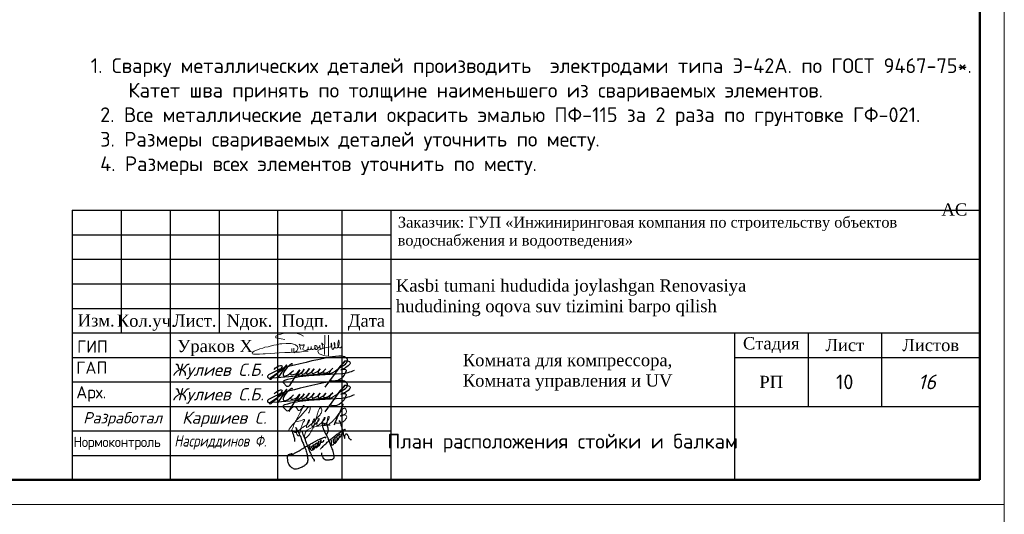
# Model space of a CAD drawing. Header units: millimetres. Extents: x 2842173 to 10151342, y -218675 to 375325.
# Tile 28 of 107: x 2950418 to 2970485, y -40675 to -30589. Entities that reach past the tile are written whole.
import ezdxf
from ezdxf.enums import TextEntityAlignment as Align

# ---------------------------------------------------------------- set-up
doc = ezdxf.new("R2010")
doc.units = ezdxf.units.MM
for name, color, linetype in [('BC-Form$1$SHEET-TEXT', 7, 'Continuous'), ('GP', 7, 'Continuous'), ('SHTAMP', 7, 'Continuous'), ('АСО-Текст', 155, 'Continuous')]:
    doc.layers.add(name, color=color, linetype=linetype)
doc.layers.add('Графа', color=7, linetype='Continuous', lineweight=30)
doc.layers.add('НАДПИСИ', color=7, linetype='Continuous', lineweight=13)
doc.layers.add('ПОДПИСИ', color=7, linetype='Continuous', lineweight=25, true_color=0xffffff)
doc.styles.add('ISO', font='times.ttf')
doc.styles.add('ISOCPEUR', font='isocpeur.ttf')
doc.styles.add('PDF ISOCPEUR Italic', font='isocpeui.ttf')
doc.styles.add('style2', font='times.ttf', dxfattribs={"height": 350})
doc.styles.add('ГОСТ 250', font='isocpeui.ttf', dxfattribs={"height": 250})
doc.styles.add('ГОСТ 300', font='isocpeui.ttf', dxfattribs={"height": 300})
doc.styles.add('ГОСТ 350', font='isocpeui.ttf', dxfattribs={"height": 350})
doc.styles.add('ГОСТ300', font='isocpeur.ttf')

# ---------------------------------------------------------------- blocks, each defined once
blk = doc.blocks.new('*U20')
at = {"lineweight": 9}
for p, q in [((-20, 292), (400, 292)), ((400, 292), (400, -5)), ((400, -5), (-20, -5))]:
    blk.add_line(p, q, dxfattribs=at)
at = {"lineweight": 50}
for p, q in [((395, 287), (395, 0)), ((395, 0), (0, 0))]:
    blk.add_line(p, q, dxfattribs=at)
blk = doc.blocks.new('подпис')
at = {"layer": 'ПОДПИСИ', "color": 5, "lineweight": 25}
for points in [[(11455381.02076253, 532518.8265893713), (11455520.01904331, 532605.2702562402, 0.1790300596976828), (11455562.38426757, 532677.7809668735, 0.2639526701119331), (11455545.66076253, 532730.5065893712, 0.1902036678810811), (11455439.45901756, 532772.4229382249, 0.04243607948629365), (11455181.10076253, 532752.0665893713, 0.01389890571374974), (11454173.66076253, 532516.8665893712), (11454115.122983, 532492.9723789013), (11453881.62076253, 532379.6665893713, 0.2217818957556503), (11453846.71110048, 532334.3072421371, 0.2704920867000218), (11453871.59758817, 532304.8980453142), (11455179.16571194, 532409.5663401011)], [(11453991.38076253, 532491.3865893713, -0.1634131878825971), (11454128.58076253, 532575.6665893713, -0.667805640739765), (11454157.77631411, 532540.4816576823, -0.07943418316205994), (11453916.90076253, 532275.7865893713, -0.8665421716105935), (11453897.75835008, 532296.8279901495), (11453922.78076253, 532318.9065893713), (11454157.98076253, 532477.6665893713), (11454199.402983, 532506.6923789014), (11454263.82076253, 532591.3465893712), (11454071.74076253, 532309.1065893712)], [(11454383.13191177, 532593.1715958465, 0.6195339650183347), (11454359.7346624, 532609.2129194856), (11454272.62677659, 532534.0152307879, 0.1142519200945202), (11454185.42076253, 532395.3465893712, 0.2155377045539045), (11454192.20979691, 532352.8259456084, 0.2402728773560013), (11454244.70532085, 532349.124356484, 0.088579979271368), (11454402.98076253, 532469.8265893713), (11454351.11930181, 532410.1073315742), (11454341.92672384, 532399.5219387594, 0.5390945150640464), (11454362.38253118, 532374.4334744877, 0.1119156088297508), (11454481.38076253, 532411.0265893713), (11454538.22076253, 532483.5465893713), (11454481.38076253, 532411.0265893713), (11454316.88571881, 532145.5914051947, -0.3584232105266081), (11454263.82076253, 532124.8665893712), (11454185.42076253, 532207.1865893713, -0.4021260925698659), (11454220.70076253, 532260.1065893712, -0.05884634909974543), (11454732.26076253, 532356.1465893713), (11455437.86076253, 532399.2665893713, 0.09127989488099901), (11455712.26076253, 532475.7065893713)], [(11454538.22076253, 532483.5465893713), (11454488.44919385, 532397.7542070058, 0.6452880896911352), (11454509.57958188, 532375.5303088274, 0.1289702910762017), (11454636.22076253, 532493.3465893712), (11454593.66471792, 532430.2462473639), (11454582.42349859, 532413.578232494, 0.6938576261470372), (11454605.04768595, 532386.9903729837, 0.1002803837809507), (11454700.90076253, 532446.3065893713), (11454745.98076253, 532507.0665893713), (11454700.90076253, 532446.3065893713), (11454684.07896387, 532423.6337303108, 0.6318076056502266), (11454708.26387874, 532389.2855289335, 0.1426768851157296), (11454804.78076253, 532452.1865893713), (11454847.90076253, 532505.1065893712), (11454804.78076253, 532452.1865893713, 0.2019410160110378), (11454796.94076253, 532428.6665893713, 0.5360950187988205), (11454830.26112056, 532405.1456650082, 0.09716650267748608), (11454943.94076253, 532461.9865893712), (11454981.18076253, 532503.1465893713), (11454943.94076253, 532461.9865893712, 0.1970871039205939), (11454931.50490046, 532430.8969341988, 0.4881573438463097), (11454969.61588562, 532408.5758270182, 0.09308930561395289), (11455063.50076253, 532465.9065893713), (11455098.78076253, 532503.1465893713), (11455063.50076253, 532465.9065893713, 0.2268041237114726), (11455047.82076253, 532430.6265893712, 0.3554158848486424), (11455072.65359272, 532410.4224256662, 0.1279368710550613), (11455200.70076253, 532467.8665893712), (11455245.78076253, 532516.8665893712), (11455200.70076253, 532467.8665893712, 0.1962325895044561), (11455176.61503475, 532419.8081579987, 0.5294087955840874), (11455206.4873876, 532399.5025652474, 0.06123247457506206), (11455381.02076253, 532518.8265893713), (11455512.34076253, 532675.6265893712), (11455381.02076253, 532518.8265893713), (11455075.26076253, 532109.1865893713)], [(11455512.34076253, 532675.6265893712, -0.1430989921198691), (11455604.46076253, 532656.0265893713, -0.4709364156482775), (11455617.20360619, 532603.8353161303, -0.1267238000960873), (11455422.18076253, 532481.5865893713), (11455496.66076253, 532497.2665893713, -0.5178320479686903), (11455533.44071973, 532462.0553827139, -0.1764750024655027), (11455420.31685878, 532289.3910754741, -0.1730786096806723), (11455270.70117688, 532232.9431715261, -0.1633059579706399), (11455188.27827521, 532260.6010775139)]]:
    blk.add_lwpolyline(points, format="xyb", dxfattribs=at)
blk.add_lwpolyline([(11454115.122983, 532492.9723789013), (11454173.66076253, 532516.8665893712)], dxfattribs=at)
blk = doc.blocks.new('A$C6E532752')
at = {"color": 5, "lineweight": 25}
for points in [[(384.9447256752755, 1433.355747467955), (380.4371522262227, 1569.275334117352), (320.9159117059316, 1748.782529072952), (257.8943417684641, 1943.563006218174), (210.2629601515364, 2040.162458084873), (245.4476833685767, 2007.407240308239), (286.797866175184, 1974.50357660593), (353.4136081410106, 1930.885446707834), (398.5925695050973, 1917.876311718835), (436.1139737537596, 1916.346070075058), (474.3986312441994, 1940.834098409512), (484.3553323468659, 1982.15478482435), (467.2665927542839, 2067.42378927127), (447.6659992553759, 2120.062437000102), (426.8423237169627, 2156.786849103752), (466.0403826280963, 2093.131293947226), (506.4646516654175, 2007.440536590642), (555.4630073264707, 1921.751166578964), (602.0120708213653, 1822.594837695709), (711.4200437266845, 1592.3399463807), (748.6536639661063, 1490.507428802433), (825.079086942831, 1290.758868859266), (868.1903827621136, 1186.968807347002), (942.7295692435, 996.3323300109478), (981.9213719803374, 874.9174363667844), (1013.277316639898, 753.5011553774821), (1032.871653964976, 630.1273304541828), (1048.549626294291, 522.4207937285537), (1042.653182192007, 416.0044879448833), (1007.380872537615, 308.2965638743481), (928.9972670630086, 226.0478097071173), (815.3382238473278, 135.966105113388), (703.6404912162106, 81.13267743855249), (535.1148010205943, 12.59228019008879), (401.8614204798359, 0.8414672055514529), (313.6806463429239, 18.46629933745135), (227.4580547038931, 71.34079573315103), (137.3159699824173, 159.4649563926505), (35.41540601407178, 347.4640906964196), (11.90157560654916, 492.3792229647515), (7.982082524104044, 660.7932065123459), (74.6072087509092, 750.8762984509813), (213.738264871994, 813.5426765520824), (217.1603921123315, 816.5337925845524), (215.9310538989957, 774.7538949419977), (182.72953787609, 707.170765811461), (202.4052054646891, 721.9154695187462), (286.0189724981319, 778.440070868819), (362.2535821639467, 822.6769566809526), (423.7330051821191, 853.3969391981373), (562.67950416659, 928.3538075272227), (731.611845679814, 1029.086160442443), (844.8955184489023, 1104.559121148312), (993.6704669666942, 1191.516524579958), (1118.065104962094, 1256.632954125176), (1274.050294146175, 1345.427202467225), (1396.471109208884, 1406.596635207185), (1522.839570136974, 1481.578475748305), (1750.173297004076, 1594.364082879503), (1859.184002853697, 1631.997206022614), (1961.954175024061, 1660.028513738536), (1990.666886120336, 1660.028513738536), (2000.420261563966, 1660.124240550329), (1991.020359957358, 1645.251901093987), (1976.91894350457, 1626.464473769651), (1958.119140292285, 1607.675659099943)], [(1706.752320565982, 1035.527603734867), (1747.010800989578, 1085.469252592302), (1819.194537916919, 1143.732197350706), (1891.378274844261, 1238.063339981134), (1978.830204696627, 1312.974425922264), (2059.344037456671, 1390.658814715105), (2164.841901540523, 1487.764647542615), (2228.695542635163, 1541.866944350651), (2392.679250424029, 1676.708563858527), (2462.088374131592, 1723.874135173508), (2559.259270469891, 1807.107904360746), (2641.158845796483, 1859.822856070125), (2721.67267855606, 1912.537807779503), (2859.249075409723, 2009.382819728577), (2948.427709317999, 2051.158555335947), (2988.836337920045, 2062.297549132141), (2996.09037180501, 2054.603333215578)], [(2046.206071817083, 1804.097365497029), (2069.547857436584, 1871.953801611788), (2101.376143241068, 1944.051351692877), (2114.107457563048, 2003.425559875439), (2114.107457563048, 2056.438790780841), (2099.25530021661, 2124.295226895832), (2073.789543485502, 2221.839460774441), (2014.377786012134, 2300.299375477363), (1903.424538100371, 2359.967700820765), (1855.492860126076, 2375.934655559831), (1800.904612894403, 2377.265119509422), (1790.253476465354, 2367.951871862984), (1791.582913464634, 2336.01796238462), (1799.57204780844, 2288.117098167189), (1807.561182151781, 2236.22345475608), (1818.21231858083, 2190.984905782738), (1846.174288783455, 2131.108478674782), (1864.814559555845, 2060.586952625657), (1890.11139958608, 2014.017939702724), (1957.493522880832, 1857.665534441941), (2008.612721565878, 1770.394591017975), (2053.344366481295, 1685.251834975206), (2112.981346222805, 1540.50873349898), (2153.45253656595, 1434.079941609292), (2221.707396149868, 1250.395450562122), (2279.217276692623, 1118.424248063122), (2326.076020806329, 992.838995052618), (2364.495186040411, 847.3897349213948), (2392.18501266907, 704.7762081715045), (2398.575694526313, 623.8898268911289), (2394.315239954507, 570.6754309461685), (2362.364958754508, 528.1047465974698), (2328.284450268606, 504.6905233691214), (2294.207069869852, 489.7904370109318), (2253.735879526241, 483.4044875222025), (2187.708217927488, 477.0185380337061), (2145.106800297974, 466.3762137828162), (2062.037320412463, 466.3762137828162), (2017.308803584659, 466.3762137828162), (1987.488749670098, 466.3762137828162), (1944.890460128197, 487.6608622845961), (1912.940178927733, 508.9468981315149), (1883.120125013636, 532.3611213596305), (1855.430298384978, 574.933193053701), (1823.480017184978, 638.7899132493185), (1801.789861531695, 681.5048814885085), (1783.011954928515, 738.8327556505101), (1780.881727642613, 757.9906041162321), (1778.751500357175, 800.5612884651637), (1777.106126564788, 847.8877918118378)], [(2742.715320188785, 2429.273912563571), (2708.79121605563, 2488.231917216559), (2682.243141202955, 2516.236865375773), (2685.192927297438, 2488.231917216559), (2725.016603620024, 2429.273912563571), (2736.815747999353, 2401.270351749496), (2758.937579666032, 2329.046553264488), (2784.012325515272, 2236.190158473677), (2801.711042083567, 2186.076478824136), (2816.459972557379, 2124.170365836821), (2835.632018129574, 2047.526485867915), (2868.082793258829, 1947.2991265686), (2878.40548054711, 1889.815869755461), (2884.305052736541, 1839.70219010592), (2893.154411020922, 1773.375995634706), (2934.451416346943, 1684.939682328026), (2949.200346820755, 1649.565157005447), (2956.576376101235, 1618.613487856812), (2962.475948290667, 1587.660431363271), (2966.899063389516, 1625.983065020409), (2966.899063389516, 1656.934734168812), (2971.325306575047, 1687.887790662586), (2987.547566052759, 1767.479778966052), (3018.521884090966, 1820.54156694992), (3030.321028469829, 1830.859252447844), (3087.843421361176, 1813.171989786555), (3105.542137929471, 1777.797464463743), (3118.814611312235, 1748.319155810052), (3152.73871544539, 1695.25736782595), (3166.011188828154, 1642.195579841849), (3207.308194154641, 1584.712323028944), (3241.232298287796, 1543.442968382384), (3278.103060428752, 1531.651922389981), (3307.604049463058, 1534.59864337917)], [(794.7804357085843, 1929.900431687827), (766.0395718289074, 1944.260840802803), (746.8800386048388, 1957.823526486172), (731.7119444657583, 1968.993041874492), (756.4613692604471, 1918.732303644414), (777.2162268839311, 1862.088390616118), (824.318961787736, 1731.250649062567), (861.039575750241, 1649.877309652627), (906.7722085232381, 1551.504830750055), (928.4811326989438, 1464.719458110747), (970.625849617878, 1361.34282543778), (998.7223275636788, 1298.80685777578), (1019.154992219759, 1250.309435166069), (1060.086011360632, 1147.851224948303), (1085.626842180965, 1069.99896739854), (1109.891413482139, 993.4244546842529), (1161.07317390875, 879.343067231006), (1222.374295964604, 765.7569619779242), (1251.747033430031, 693.0101343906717), (1282.396030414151, 624.0937666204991), (1324.575156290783, 550.9806799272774), (1376.936205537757, 469.3007372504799), (1387.149409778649, 436.922877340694), (1385.547829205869, 415.3011039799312), (1368.718720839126, 405.6909644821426), (1364.711641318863, 408.8943443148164)], [(2278.707398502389, 1501.604802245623), (2264.61536631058, 1460.76136254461), (2268.841411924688, 1419.916535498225), (2261.796959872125, 1363.580613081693), (2264.61536631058, 1307.243303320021), (2278.707398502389, 1264.990320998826), (2318.16821672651, 1252.315536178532), (2344.947770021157, 1253.723691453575), (2408.366607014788, 1314.285467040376), (2443.601379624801, 1367.805078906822), (2453.467366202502, 1397.381889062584), (2474.606978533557, 1467.802138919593), (2471.788572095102, 1514.280974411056), (2466.151759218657, 1559.350267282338), (2460.514946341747, 1587.517534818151), (2460.514946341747, 1626.95420658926), (2468.970165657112, 1643.854844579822), (2485.880604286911, 1657.939172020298), (2454.349486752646, 1623.496942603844), (2449.926371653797, 1577.542523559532), (2446.388505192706, 1520.098112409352), (2450.81162029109, 1481.213603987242), (2482.646162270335, 1457.352655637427), (2515.365952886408, 1453.817700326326), (2550.556932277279, 1457.118194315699), (2569.422425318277, 1493.16280732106), (2573.864308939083, 1512.016827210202), (2589.401517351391, 1561.370241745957), (2589.723710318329, 1562.176289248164)], [(2396.720738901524, 1571.303632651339), (2369.888008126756, 1531.973786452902), (2367.204109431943, 1503.370892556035), (2362.730944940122, 1468.511072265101), (2364.520210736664, 1422.924299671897), (2379.725841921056, 1396.109693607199), (2400.299270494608, 1370.187150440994), (2431.398803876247, 1345.60395172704), (2460.224034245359, 1344.265994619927), (2479.902829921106, 1343.372544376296), (2493.31919530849, 1364.823674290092), (2508.524826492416, 1391.639667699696), (2559.509517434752, 1447.058555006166), (2580.145507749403, 1567.162407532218), (2580.145507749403, 1600.253362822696), (2569.27227713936, 1620.793007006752), (2560.820185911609, 1642.187255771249), (2559.131018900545, 1670.899749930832), (2569.27227713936, 1697.923845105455), (2582.228813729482, 1730.014524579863), (2598.013141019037, 1762.173183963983), (2617.729473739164, 1772.306352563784)], [(2574.439897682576, 1490.590253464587), (2602.630197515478, 1514.841461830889), (2618.361347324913, 1528.061473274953), (2634.092497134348, 1554.502883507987), (2640.886702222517, 1569.151860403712), (2659.855822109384, 1603.655766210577), (2699.898064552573, 1635.589042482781), (2712.479230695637, 1645.877593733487), (2727.922596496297, 1665.883110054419), (2741.651770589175, 1684.746841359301), (2773.010843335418, 1745.149072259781), (2779.326451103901, 1787.033020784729), (2781.62246700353, 1808.263562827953), (2782.194906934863, 1823.180297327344), (2775.306859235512, 1789.902050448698), (2777.60287513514, 1775.558289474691), (2793.678114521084, 1754.902108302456), (2801.141730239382, 1748.591075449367), (2814.92408181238, 1745.722045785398), (2841.906960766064, 1748.591075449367)], [(2581.894117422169, 1587.58870016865), (2613.544093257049, 1576.288363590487), (2640.120320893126, 1580.243684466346), (2650.302244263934, 1592.112421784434), (2661.610278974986, 1605.675107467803), (2679.143206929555, 1630.540493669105), (2687.057267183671, 1672.92666111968), (2683.10023705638, 1709.094747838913), (2674.61686495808, 1730.56946261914), (2671.78907425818, 1756.000885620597), (2669.530595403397, 1791.691725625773), (2677.447783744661, 1808.080433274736), (2687.626579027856, 1818.252447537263), (2704.027139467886, 1819.947783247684), (2712.510511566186, 1817.687798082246)], [(1178.186938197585, 1041.131090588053), (1183.880056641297, 1072.840250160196), (1175.743902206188, 1086.660982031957), (1165.981142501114, 1109.427315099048), (1170.864086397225, 1133.81822927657), (1174.930599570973, 1159.0235150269), (1176.560332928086, 1187.47935034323), (1170.050783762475, 1192.358643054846), (1154.591777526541, 1193.984611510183), (1138.319468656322, 1180.975476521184), (1125.303498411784, 1161.462467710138), (1119.607251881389, 1141.949458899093), (1126.930103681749, 1111.866267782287), (1137.506166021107, 1084.222029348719), (1154.591777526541, 1051.699885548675), (1189.576303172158, 1015.112820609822), (1234.323588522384, 985.0296294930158), (1242.459742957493, 980.1517241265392), (1267.681508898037, 978.5257556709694), (1299.409695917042, 1006.982978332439), (1323.004856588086, 1037.877766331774), (1339.27716545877, 1067.147973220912), (1359.747367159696, 1125.825734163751), (1356.481644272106, 1168.264620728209), (1352.39636257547, 1190.2998229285), (1349.130639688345, 1210.703507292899), (1349.130639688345, 1234.37161467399), (1349.130639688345, 1252.326634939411), (1349.130639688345, 1274.363224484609), (1336.0646200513, 1239.268942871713), (1332.795769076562, 1222.945440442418), (1331.162907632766, 1213.967930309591), (1302.581576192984, 1209.071989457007), (1299.312725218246, 1204.17466125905), (1291.964848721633, 1181.322312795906), (1255.212953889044, 1175.609225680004), (1246.229087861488, 1151.125359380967), (1261.747527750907, 1109.502231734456), (1274.813547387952, 1085.018365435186), (1289.512428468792, 1051.556989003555), (1310.745883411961, 1034.41772765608), (1336.0646200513, 1025.440217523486), (1363.013090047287, 1023.807312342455), (1376.082237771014, 1036.866391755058), (1388.331826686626, 1049.924083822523), (1399.764984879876, 1067.879104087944), (1415.280296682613, 1090.731452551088), (1431.61516729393, 1156.02268757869), (1431.61516729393, 1173.977707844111), (1429.982305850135, 1222.129681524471), (1430.798736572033, 1266.201473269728), (1434.064459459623, 1281.707829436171), (1437.333310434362, 1297.214185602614), (1451.290834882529, 1311.666159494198), (1473.4251788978, 1314.123147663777), (1479.162090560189, 1328.869238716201), (1484.082571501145, 1345.25378432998), (1525.889455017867, 1340.338420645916), (1526.709013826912, 1343.615329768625), (1545.565122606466, 1371.470444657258), (1545.565122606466, 1380.481251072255), (1542.286887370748, 1322.31542047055), (1532.449053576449, 1233.837486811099), (1507.856033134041, 1193.694656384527), (1490.639041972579, 1173.214668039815), (1470.143815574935, 1154.371746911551), (1447.189912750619, 1141.264110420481), (1418.499098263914, 1133.8903712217), (1395.545195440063, 1131.433383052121), (1372.591292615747, 1136.348746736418), (1360.294782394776, 1149.456383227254)], [(1431.63023398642, 1173.11633534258), (1448.009471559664, 1156.830122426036), (1470.143815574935, 1132.251916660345), (1479.981649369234, 1124.879564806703), (1492.278159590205, 1119.144280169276), (1505.394228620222, 1118.325746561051), (1513.592944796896, 1124.879564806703), (1520.972102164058, 1130.613462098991), (1537.366406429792, 1144.54101954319), (1550.482475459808, 1156.010201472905), (1574.25593709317, 1180.58701989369), (1593.931604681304, 1206.803680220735), (1602.949879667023, 1225.645214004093), (1607.04767371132, 1238.752850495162), (1609.506350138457, 1252.680407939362), (1617.705066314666, 1282.172590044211), (1622.622419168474, 1317.400056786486), (1625.903782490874, 1344.435250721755), (1633.279811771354, 1391.131899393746), (1630.821135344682, 1422.262536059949), (1630.821135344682, 1442.7439117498), (1617.705066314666, 1418.985626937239), (1610.325908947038, 1398.504251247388), (1600.491203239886, 1381.301172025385), (1602.949879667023, 1340.338420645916), (1617.705066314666, 1316.581523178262), (1634.922057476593, 1296.918681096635), (1651.316361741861, 1291.184783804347), (1665.251989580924, 1290.364862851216), (1717.735034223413, 1369.107795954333), (1718.554593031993, 1380.576977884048), (1720.193710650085, 1402.696808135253), (1731.67066206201, 1431.370456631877), (1740.688937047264, 1451.031911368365), (1743.970300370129, 1470.693366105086), (1744.789859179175, 1490.354820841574), (1738.230260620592, 1507.559287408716), (1729.211985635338, 1509.197741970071), (1727.572868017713, 1503.462457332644), (1719.374151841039, 1486.259378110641), (1712.817681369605, 1470.693366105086), (1704.618965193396, 1444.478093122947), (1704.618965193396, 1428.093547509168), (1716.095916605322, 1412.527535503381), (1732.493348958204, 1404.335262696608), (1746.428976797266, 1399.419899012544), (1762.823281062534, 1396.142989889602), (1784.95762507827, 1398.599978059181), (1798.893252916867, 1408.430705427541), (1821.847155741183, 1416.622978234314), (1834.9632247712, 1425.635171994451), (1857.09756878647, 1434.647365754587), (1868.574520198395, 1444.478093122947), (1877.592795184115, 1455.127354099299), (1880.871030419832, 1470.693366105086), (1880.871030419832, 1480.524093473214), (1877.592795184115, 1493.631729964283), (1875.134118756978, 1503.462457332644)], [(1530.306610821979, 1229.293488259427), (1542.302527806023, 1211.813383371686), (1557.057714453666, 1204.441031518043), (1585.428251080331, 1194.20264315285), (1591.067052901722, 1202.197102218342), (1608.705559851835, 1199.525667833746), (1619.362952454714, 1205.259565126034), (1644.775531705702, 1223.283952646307), (1669.368552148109, 1249.499225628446), (1675.928150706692, 1260.148486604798), (1684.943297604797, 1281.449783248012), (1698.13667327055, 1313.373595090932), (1704.257351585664, 1323.816470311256), (1703.799406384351, 1324.04960184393)]]:
    blk.add_spline(points, degree=3, dxfattribs=at)
blk = doc.blocks.new('A$C194E077B')
at = {"color": 5, "lineweight": 20}
for points in [[(-162.2544096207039, 199.7434229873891), (-240.4484645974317, 220.6954568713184), (-363.7708476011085, 241.0990534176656), (-363.7708476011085, 276.1616470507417), (-310.3631611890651, 306.9965891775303), (-248.3861532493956, 323.603278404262), (-145.3415479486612, 351.2139971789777), (-37.20661012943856, 351.2139971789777), (76.14627316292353, 351.2139971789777), (194.5864970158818, 319.4780348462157), (265.6846752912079, 278.4294824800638)], [(835.2751156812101, 300.1175734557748), (835.2751156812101, -170.9497752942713), (798.7631466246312, -176.9175655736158), (728.5535804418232, -165.4817502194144), (620.1258657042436, -121.4862891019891), (592.9732395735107, -75.04949680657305), (601.8662064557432, -42.03351798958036), (665.1668836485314, -20.08791127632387), (729.7600514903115, 6.524556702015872), (797.6828921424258, 16.8188391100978), (885.2531333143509, 35.54044824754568), (885.2531333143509, 35.54044824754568), (904.7859178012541, 45.17574729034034)], [(747.6666440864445, 298.6816550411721), (746.2527769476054, -137.625113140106)], [(42.05177246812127, -99.20019937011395), (83.06963820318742, -75.51852354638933), (95.62863474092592, -68.2675835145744), (110.4253241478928, -53.47089410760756), (122.3907353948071, -41.50548286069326), (130.8750715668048, -26.81018154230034), (136.7864069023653, -4.748777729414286), (136.7864069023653, 21.53364607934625), (124.8524340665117, 42.20389336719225), (109.6659834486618, 57.39034398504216), (99.92591582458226, 67.1304116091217), (80.30695065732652, 78.45742642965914), (58.30450778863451, 91.16054274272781), (13.0961304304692, 103.2740909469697), (-18.90538802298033, 111.8488719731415), (-86.595019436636, 111.8488719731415), (-126.6805462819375, 111.8488719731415), (-230.8532248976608, 105.0649502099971), (-248.8390005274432, 100.2456761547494), (-271.038254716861, 100.2456761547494), (-316.8142624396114, 87.98003185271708), (-347.8845914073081, 79.65476229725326), (-409.2683891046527, 69.94344542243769), (-436.2532585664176, 65.67426319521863), (-496.8529337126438, 49.43662917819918), (-542.8993285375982, 37.09853487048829), (-616.9775303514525, 24.26447264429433), (-665.3555747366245, 4.769887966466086), (-728.1785342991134, -12.06347331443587), (-786.7814659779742, -36.63670061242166), (-841.0117928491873, -57.69081082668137), (-858.5049702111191, -64.48227430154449), (-880.3153924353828, -77.07452744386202), (-894.0726033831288, -90.83173839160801), (-904.4079418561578, -101.167076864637), (-904.4079418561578, -112.2755301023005), (-893.9757900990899, -122.7076818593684), (-871.1194254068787, -130.2353718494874), (-840.4398756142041, -134.081221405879), (-808.3811494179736, -134.2097729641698), (-760.2624158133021, -134.2097729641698), (-736.7498630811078, -134.2097729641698), (-653.585880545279, -127.3688624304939), (-611.7686853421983, -123.9290597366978), (-490.563826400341, -116.1595425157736), (-388.5334769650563, -108.7773857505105), (-287.3057848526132, -101.6620965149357), (-158.1883137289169, -96.81179389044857), (-38.8776144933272, -96.81179389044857), (84.74035741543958, -89.47234771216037), (174.1118179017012, -89.47234771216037), (221.6060949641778, -81.85631366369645), (269.1003720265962, -75.20553888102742), (318.1073958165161, -67.04295659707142), (369.2320238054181, -63.11284620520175), (369.2320238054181, -63.11284620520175)], [(0, 0), (0, -92.172981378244)], [(41.15087875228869, 2.42133409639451), (41.23947148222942, -97.7932527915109)], [(203.088096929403, -24.0591691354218), (196.4213109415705, 0.8216148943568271), (190.8937137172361, 21.45088857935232), (184.7601887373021, 44.34151543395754), (184.7601887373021, 65.27444187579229), (175.5787288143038, 81.17719695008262), (168.5294168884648, 93.38696336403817), (188.5064732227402, 73.40990702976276), (200.4919787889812, 70.19840049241), (219.7813791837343, 70.19840049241), (241.5791639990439, 70.19840049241), (258.7997285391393, 74.8126368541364), (272.1971487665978, 78.4024647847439), (279.1524812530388, 90.44945403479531), (279.1524812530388, 70.04889638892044), (274.1359315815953, 51.32687813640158), (262.4684565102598, 26.24771665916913), (251.8804355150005, -0.2958822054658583), (251.8804355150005, -16.47008694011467), (261.2771289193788, -32.74563733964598), (282.259291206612, -44.85969438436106), (302.7043217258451, -50.33792380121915), (328.7434857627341, -43.36075082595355), (346.7897109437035, -32.94175785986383), (360.7508457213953, -18.98062308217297), (368.155257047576, -6.155806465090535), (370.6627580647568, 33.08915586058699), (368.155257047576, -6.155806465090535), (372.2777313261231, -21.54108992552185), (382.0610925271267, -27.18951614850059), (392.163115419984, -33.02192178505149), (406.2885427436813, -29.23702494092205), (418.3444147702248, -26.00666376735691), (432.7706854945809, -11.58039304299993), (437.5745841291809, -3.259796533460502), (437.5745841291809, 38.88784123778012), (437.5745841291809, -3.259796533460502), (452.5390460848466, -18.2242584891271), (463.8060653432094, -24.72927509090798), (477.4434255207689, -24.72927509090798), (504.2163590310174, -20.03774645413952), (520.7946595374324, -3.459445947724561), (527.8734682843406, 8.801410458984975), (524.1269463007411, 22.78362085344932), (521.7185289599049, 40.9794443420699), (521.7185289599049, 47.73200879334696), (525.9580116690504, 54.5381206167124), (534.7997369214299, 63.37984586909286), (549.1751194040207, 63.37984586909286), (568.560710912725, 48.85369395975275), (579.0630990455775, 24.73178537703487), (585.3898042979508, 1.120199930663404), (580.3427368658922, -17.71571215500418), (565.4721935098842, -26.30122436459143), (548.660719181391, -26.30122436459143), (530.5041369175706, -8.144642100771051), (527.8734682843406, 8.801410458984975)], [(592.8985166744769, 1.864389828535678), (614.8021364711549, 19.86218934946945), (620.7994601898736, 30.24985873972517), (635.0700924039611, 44.52049095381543), (637.1924162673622, 69.8023532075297), (635.0700924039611, 44.52049095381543), (635.0700924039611, 19.37587776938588), (645.8683202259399, 0.672798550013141), (664.0536994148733, -9.826535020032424), (679.5393743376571, -9.826535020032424), (701.1637827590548, 0.2518442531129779), (704.6022413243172, 13.08434631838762), (704.6022413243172, 34.95036695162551), (698.5661520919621, 65.94750181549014), (686.3942246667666, 94.19598949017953), (679.7147308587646, 121.9397105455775)], [(681.6744153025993, 122.8952947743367), (690.7926054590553, 107.1021261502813), (705.0528414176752, 87.22385435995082), (717.383672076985, 87.22385435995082)], [(898.0572597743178, 116.2493360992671), (898.0572597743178, 60.11319226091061), (905.7786058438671, 31.29673642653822), (917.1929428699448, -11.30214928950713)], [(909.9510945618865, 54.70704719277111), (903.4646544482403, 116.2431989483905)], [(951.5736010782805, -13.16716199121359), (967.4217099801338, 14.28256783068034), (977.8299313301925, 53.12657872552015), (977.8299313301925, 112.2285032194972), (972.6938103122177, 131.3967678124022)], [(962.3765172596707, 113.5266920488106), (966.7742989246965, 97.11394743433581), (977.8299313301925, 53.12657872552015), (986.705751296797, 20.00156765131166), (1013.03803035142, 4.798619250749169), (1031.839896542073, 9.836564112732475), (1060.60747799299, 38.6041455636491), (1075.853176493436, 95.50186696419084), (1075.853176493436, 122.5859678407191), (1073.676376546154, 180.1113364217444)], [(1063.925040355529, 182.080066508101), (1055.681247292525, 151.3138119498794), (1045.44982268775, 113.1296154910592), (1045.44982268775, 80.16596012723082), (1054.694882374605, 45.66292765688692), (1069.736477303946, 19.61012101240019), (1087.975179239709, 9.080001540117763), (1109.252766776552, 9.080001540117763), (1131.614045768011, 31.44128053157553), (1138.474853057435, 57.04616191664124), (1138.474853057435, 93.35557849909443)]]:
    blk.add_lwpolyline(points, dxfattribs=at)
for centre, radius, start, end in [((680.8262248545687, 122.1475150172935), 1.130752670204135, 41.39997294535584, 190.5897412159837), ((900.7601133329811, 115.5028211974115), 2.804050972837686, 15.30983531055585, 164.5601084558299), ((899.2257711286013, 54.35408662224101), 10.73112966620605, 301.2070641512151, 10.14962501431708), ((978.7416052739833, 116.0060813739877), 16.55184210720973, 111.9119975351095, 188.6150681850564), ((1068.241640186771, 178.3265749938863), 5.720291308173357, 18.18012315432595, 138.9914690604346), ((934.8374322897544, -3.86241744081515), 19.14882808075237, 202.8625354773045, 330.9274189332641)]:
    blk.add_arc(centre, radius, start, end, dxfattribs=at)
blk = doc.blocks.new('ПЛДПИС')
at = {"color": 0, "linetype": 'ByBlock', "lineweight": 9}
for points in [[(1768166.622939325, 34601.31946445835), (1768273.62699845, 34709.74903991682), (1768312.465476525, 34692.99817348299), (1768357.246930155, 34634.29305133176), (1768439.246050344, 34683.11757885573), (1768465.416492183, 34729.61629575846), (1768458.364654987, 34729.66768884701), (1768451.992512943, 34715.79374189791), (1768444.483188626, 34692.82212481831), (1768247.755159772, 34290.51834176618), (1768238.529169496, 34262.47630444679), (1768224.403710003, 34235.83281521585), (1768215.062258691, 34223.76418718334), (1768174.938859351, 34212.81532431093), (1768275.898370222, 34380.0365296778), (1768300.106936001, 34411.55562595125), (1768455.696627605, 34579.24271677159), (1768495.193346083, 34626.84841690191), (1768529.199184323, 34664.38879577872), (1768566.591960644, 34702.48480578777), (1768591.767899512, 34709.36195154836), (1768597.872084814, 34695.26931060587), (1768595.82428532, 34655.09085011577), (1768563.116134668, 34579.2007539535)], [(1768291.063409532, 34399.50027035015), (1768434.172300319, 34436.96983485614), (1768461.991874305, 34447.1697227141), (1768479.223889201, 34445.56232186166), (1768464.05928039, 34405.14767185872), (1768449.816181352, 34379.42925822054), (1768442.692453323, 34361.74784884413), (1768432.383743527, 34337.08900760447), (1768424.475751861, 34313.52254286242), (1768403.074068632, 34251.29972782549), (1768390.138075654, 34195.46387086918), (1768376.877484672, 34148.31453933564), (1768362.529817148, 34113.01842225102), (1768319.857161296, 34171.47751365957), (1768389.752479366, 34246.48080567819), (1768422.493307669, 34268.90787471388), (1768476.568285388, 34304.20399179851), (1768516.753082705, 34328.4035756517), (1768535.154957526, 34344.95543055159), (1768555.027326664, 34375.48292510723), (1768567.540688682, 34396.0806188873), (1768581.524545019, 34423.66667923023), (1768583.857729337, 34440.03483117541), (1768567.28362449, 34434.74243653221), (1768560.223073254, 34422.36326302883), (1768555.036040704, 34410.69593847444), (1768547.685747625, 34390.67340989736), (1768536.573167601, 34364.04741618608), (1768531.037573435, 34347.45510289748), (1768523.580533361, 34323.87879692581), (1768520.694007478, 34309.03056823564), (1768518.820488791, 34299.94930015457), (1768519.108052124, 34288.70514847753), (1768544.350448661, 34291.73187334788), (1768563.59976391, 34304.25866529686), (1768592.894189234, 34331.00166029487), (1768637.287868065, 34368.34365968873), (1768668.33599402, 34403.61134655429), (1768685.679112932, 34438.28090534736), (1768685.561473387, 34456.86224050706), (1768678.485672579, 34464.36672489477), (1768654.352137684, 34428.35219804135), (1768645.799307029, 34402.01816081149), (1768637.017732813, 34371.29602860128), (1768632.62585645, 34343.11512059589), (1768631.702168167, 34323.24895822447), (1768635.168177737, 34310.31320850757), (1768651.578894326, 34308.003799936), (1768663.364633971, 34316.55036120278), (1768696.183888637, 34351.19914406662), (1768731.778565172, 34384.23177831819), (1768761.822397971, 34414.72318836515), (1768778.46403663, 34443.59735632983), (1768780.082669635, 34461.61555445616), (1768774.767104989, 34465.77292727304), (1768760.436865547, 34450.29595335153), (1768750.729424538, 34420.03635893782), (1768739.867373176, 34379.61186770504), (1768733.721796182, 34358.56585123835), (1768731.552000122, 34346.71154331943), (1768735.601850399, 34332.54563988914), (1768747.605441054, 34323.0051144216), (1768768.279501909, 34330.20561415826), (1768801.137969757, 34358.41932626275), (1768824.739948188, 34380.39041832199), (1768868.667425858, 34427.64909685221), (1768892.51993295, 34460.51552366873), (1768899.698123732, 34484.58607806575), (1768891.888165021, 34487.25523825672), (1768873.344687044, 34465.24806168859), (1768857.999261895, 34431.27066938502), (1768849.65774672, 34405.33793563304), (1768845.026234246, 34385.65766315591), (1768845.026234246, 34356.94642221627), (1768849.890847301, 34342.35953284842), (1768866.569520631, 34333.79219565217), (1768879.605725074, 34338.52473367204), (1768914.816983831, 34364.45528048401), (1768944.466506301, 34396.31243452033), (1768964.480478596, 34438.17155835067), (1768983.013064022, 34481.51124051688), (1768980.418458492, 34510.77577726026), (1768959.291267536, 34501.88477295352), (1768953.479002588, 34480.33794724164), (1768949.074055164, 34443.72638578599), (1768943.974163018, 34408.50353118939), (1768940.828394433, 34371.12654075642), (1768941.571266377, 34347.03958430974), (1768943.832559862, 34343.58968656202), (1768953.770922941, 34339.01023433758), (1768978.619009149, 34346.90071362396), (1769007.41455566, 34369.64598242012), (1769056.191396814, 34414.19832278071), (1769100.757177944, 34462.82055836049), (1769167.707150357, 34549.08221716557), (1769212.183612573, 34624.31404440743), (1769245.44292628, 34695.54267809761), (1769263.258781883, 34730.56433422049), (1769264.561530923, 34761.08417448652), (1769252.011134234, 34754.11658385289), (1769242.482331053, 34731.58563517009), (1769240.661096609, 34724.39825707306), (1769233.204056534, 34693.13048334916), (1769220.660195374, 34653.1838384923), (1769196.485268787, 34589.24208866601), (1769165.59181705, 34513.65597715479), (1769143.647684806, 34458.63584879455), (1769120.958502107, 34409.19351073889), (1769110.793573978, 34381.75834925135), (1769098.927229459, 34350.36482648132), (1769096.12784398, 34345.21239599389), (1769092.396056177, 34342.48309495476), (1769085.383432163, 34338.66032394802), (1769086.660039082, 34355.31387155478), (1769093.76198201, 34372.51306067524), (1769100.772427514, 34388.80138931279), (1769126.396063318, 34444.7750234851), (1769163.319631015, 34517.98611822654), (1769185.71689336, 34556.4040920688), (1769203.236471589, 34585.35370946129), (1769231.968841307, 34624.57538372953), (1769258.036893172, 34660.50461992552), (1769291.657839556, 34681.03998591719), (1769309.214452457, 34674.31951949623), (1769332.376371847, 34643.33058061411), (1769332.803359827, 34586.30393486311), (1769305.428201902, 34556.84038658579), (1769264.718383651, 34526.20791891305), (1769234.537304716, 34515.45145484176), (1769217.457785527, 34513.81453030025), (1769213.482004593, 34520.8291401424), (1769262.613942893, 34541.407151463), (1769301.91862213, 34539.06821920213), (1769332.265267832, 34526.27134017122), (1769342.502086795, 34499.39712877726), (1769323.33119791, 34458.08364646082), (1769301.164857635, 34425.75192645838), (1769267.018890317, 34400.00508260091), (1769222.686209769, 34379.04982414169), (1769168.171173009, 34370.66728336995), (1769130.454627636, 34373.19647940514), (1769120.607761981, 34380.69330950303), (1769120.607761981, 34410.91791287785)], [(1768636.017147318, 34367.17708131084), (1768796.963206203, 34544.91839505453), (1768831.69630806, 34623.92182271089), (1768811.16067907, 34686.24403457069), (1768787.722088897, 34673.02945001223), (1768772.699083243, 34647.20168937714), (1768752.264658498, 34588.33910755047), (1768722.817737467, 34494.0371640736), (1768702.047875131, 34420.74703919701), (1768681.295536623, 34355.78419627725), (1768651.247346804, 34268.69040682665), (1768486.543433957, 34082.24496575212), (1768485.683897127, 34141.58884797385), (1768626.92142605, 34278.91150822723), (1768814.818130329, 34318.38012930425), (1769006.533913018, 34331.74714941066)]]:
    blk.add_spline(points, degree=3, dxfattribs=at)
blk = doc.blocks.new('A$Cbab827f9')
at = {"layer": 'Графа'}
for p, q in [((-18499.99999999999, 5500), (0, 5500)), ((-18499.99999999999, 5500), (0, 5500)), ((-18499.99999999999, 5500), (-18499.99999999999, 0)), ((-17499.99999999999, 5500), (-17499.99999999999, 3000)), ((-16499.99999999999, 5500), (-16499.99999999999, 0)), ((-15499.99999999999, 5500), (-15499.99999999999, 3000)), ((-14314.21462638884, 5500.000000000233), (-14314.21462638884, 2.328306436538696e-10)), ((-12999.99999999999, 5500), (-12999.99999999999, 0)), ((-11999.99999999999, 5500), (-11999.99999999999, 0)), ((0, 5500), (0, 0)), ((0, 5500), (0, 0)), ((-18499.99999999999, 5000), (-11999.99999999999, 5000)), ((-18499.99999999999, 4500), (-11999.99999999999, 4500)), ((-11999.99999999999, 4500), (0, 4500)), ((-18499.99999999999, 4000), (-11999.99999999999, 4000)), ((-18499.99999999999, 3500), (-11999.99999999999, 3500)), ((-18499.99999999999, 3000), (0, 3000)), ((-5000, 3000), (-5000, 0)), ((-3500, 3000), (-3500, 1500)), ((-2000, 3000), (-2000, 1500)), ((-18499.99999999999, 2500), (-11999.99999999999, 2500)), ((-5000, 2500), (0, 2500)), ((-18499.99999999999, 2000), (-11999.99999999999, 2000)), ((-18499.99999999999, 1500), (-11999.99999999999, 1500)), ((-11999.99999999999, 1500), (0, 1500)), ((-18499.99999999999, 1000), (-11999.99999999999, 1000)), ((-18499.99999999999, 500), (-11999.99999999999, 500)), ((-18499.99999999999, 0), (0, 0)), ((-18499.99999999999, 0), (0, 0))]:
    blk.add_line(p, q, dxfattribs=at)
at = {"color": 7, "lineweight": 30, "xscale": 0.8941363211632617, "yscale": 0.8941363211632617, "zscale": 0.8941363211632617}
blk.add_blockref('A$C194E077B', (-14019.8957039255, 2684.002336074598), dxfattribs=at)
at = {"color": 1, "lineweight": 15, "xscale": 0.9504, "yscale": 0.9504, "zscale": 0.9504}
for p in [(-10900253.93872628, -503823.6394794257), (-10900253.93872628, -504323.6394794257)]:
    blk.add_blockref('подпис', p, dxfattribs=at)
at = {"color": 5, "linetype": 'ByBlock', "lineweight": 9}
blk.add_blockref('ПЛДПИС', (-1782243.492759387, -33214.16640504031), dxfattribs=at)
at = {"color": 2, "lineweight": 40, "xscale": 0.3934101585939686, "yscale": 0.3934101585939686, "zscale": 0.3934101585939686}
blk.add_blockref('A$C6E532752', (-14108.95285623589, 221.4745859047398), dxfattribs=at)
at = {"style": 'ISOCPEUR'}
for s, p in [('ГAП            ', (-18414.81367944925, 2164.483767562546)), ('Арх.  ', (-18414.81367944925, 1664.483767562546))]:
    blk.add_text(s, height=250, dxfattribs=at).set_placement(p)
at = {"color": 7, "linetype": 'ByBlock', "lineweight": 25, "style": 'ГОСТ 300'}
blk.add_text('16', height=300, dxfattribs=at).set_placement((-1260.695725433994, 1850.237152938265, -2.980232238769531e-08))
at = {"color": 18, "lineweight": 30, "true_color": 0x000000, "insert": (-779.593751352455, 5640.205735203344), "char_height": 300, "attachment_point": 1, "style": 'ISO'}
blk.add_mtext_dynamic_manual_height_columns('\\pi14405.478;{\\C256; \\H0.83333x;\\C7;АС}', width=5530.416411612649, gutter_width=2000, heights=[0], dxfattribs=at)
at = {"insert": (-18396.99951985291, 2846.228824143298, 1.762840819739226e-05), "char_height": 250, "attachment_point": 1, "style": 'ISOCPEUR'}
blk.add_mtext_dynamic_manual_height_columns('ГИП', width=1128.030448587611, gutter_width=1500, heights=[0], dxfattribs=at)
at = {"color": 7, "lineweight": 20, "insert": (-16356.46912109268, 2857.44392528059), "char_height": 250, "attachment_point": 1, "style": 'ISO'}
blk.add_mtext_dynamic_manual_height_columns('Ураков Х', width=2171.113379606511, gutter_width=1500, heights=[0], dxfattribs=at)
at = {"attachment_point": 1}
for s, insert, char_height, width, style in [('{\\fTimes New Roman|b0|i0|c134|p18;Комната для компрессора}, {\\fTimes New Roman|b0|i0|c134|p18;Комната управления и UV\\P\\f宋体|b0|i0|c134|p2;\\W0.8;\\C240;\\c2367469;\\P\\pi1799.6225;\\f宋体|b0|i0|c0|p2; }', (-10536.41872636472, 2570.48923749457), 250, 4722.727706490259, 'ISO'), ('{\\W0.95;\\T0.95;Нормоконтроль}', (-18469.45503804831, 880.9975655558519), 210, 1971.752686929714, 'ISOCPEUR')]:
    blk.add_mtext(s, dxfattribs=dict(at, insert=insert, char_height=char_height, width=width, style=style))
at = {"color": 3, "lineweight": 30, "insert": (-16415.18298993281, 911.2007652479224), "char_height": 230, "width": 2499.021514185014, "attachment_point": 1, "style": 'PDF ISOCPEUR Italic'}
blk.add_mtext('\\pt500;{\\W0.8;\\C7;Насриддинов Ф.}', dxfattribs=at)
at = {"layer": 'BC-Form$1$SHEET-TEXT', "width": 12000, "attachment_point": 5, "style": 'ГОСТ 350'}
for s, insert, char_height in [('Разработал', (-17469.40230405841, 1236.588361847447), 230), ('Каршиев С.', (-15395.38319179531, 1236.588361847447), 250)]:
    blk.add_mtext(s, dxfattribs=dict(at, insert=insert, char_height=char_height))
at = {"layer": 'SHTAMP', "style": 'ГОСТ 250'}
for p in [(-16456.41576216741, 2122.716327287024), (-16456.41576216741, 1622.716327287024)]:
    blk.add_text('Жулиев С.Б. ', height=250, dxfattribs=at).set_placement(p)
at = {"layer": 'SHTAMP', "attachment_point": 4, "style": 'style2'}
for s, insert, char_height, width in [('\\pi5.5858;Заказчик: ГУП «Инжиниринговая компания по строительству объектов водоснабжения и водоотведения» ', (-11863.8644472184, 5040.769967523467), 220, 10364.54547340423), ('{\\H1.00436x;\\C7;Kasbi tumani hududida joylashgan Renovasiya \\Phududining oqova suv tizimini barpo\\C256; qilish}', (-11900.50181027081, 3714.624023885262), 250, 11834.09660776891)]:
    blk.add_mtext(s, dxfattribs=dict(at, insert=insert, char_height=char_height, width=width))
at = {"layer": 'НАДПИСИ', "linetype": 'Continuous', "ltscale": 1000, "style": 'ISO'}
for s, p in [('Изм.', (-18008.51163960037, 3255.103561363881)), ('Кол.уч.', (-16988.08367745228, 3248.298823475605)), ('Лист.', (-15999.99999999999, 3250)), ('Nдок.', (-14884.80855599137, 3250)), ('Подп.', (-13749.99999999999, 3250)), ('Дата', (-12499.99999999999, 3250))]:
    blk.add_text(s, height=250, dxfattribs=at).set_placement(p, align=Align.MIDDLE_CENTER)
at = {"layer": 'НАДПИСИ', "linetype": 'Continuous', "ltscale": 1000, "char_height": 250, "attachment_point": 5, "style": 'ISO'}
for s, insert, width in [('Стадия', (-4250, 2750), 1400), ('Лист', (-2750, 2750), 1400), ('Листов', (-1000, 2750), 1900), ('РП', (-4249.999936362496, 2000), 12000)]:
    blk.add_mtext(s, dxfattribs=dict(at, insert=insert, width=width))

msp = doc.modelspace()

# ---------------------------------------------------------------- block references
at = {"color": 0, "ltscale": 30, "xscale": 100, "yscale": 100, "zscale": 100}
for p in [(2930484.712351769, -39975.18060956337), (2930484.712351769, -69675.18060956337)]:
    msp.add_blockref('*U20', p, dxfattribs=at)
at = {"color": 1, "lineweight": 30}
msp.add_blockref('A$Cbab827f9', (2969984.712351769, -39975.18060956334), dxfattribs=at)

# ---------------------------------------------------------------- texts
at = {"insert": (2967231.816662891, -37975.18060956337), "char_height": 300, "width": 1494.20862224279, "attachment_point": 5, "style": 'ГОСТ300'}
msp.add_mtext('10', dxfattribs=at)
at = {"layer": 'GP', "color": 0, "insert": (2961484.712351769, -39225.18060956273), "char_height": 300, "width": 7000, "attachment_point": 5, "style": 'ISOCPEUR'}
msp.add_mtext('{\\C256;План расположения стойки и балкам}', dxfattribs=at)
at = {"layer": 'АСО-Текст', "color": 0, "lineweight": 25, "ltscale": 10, "insert": (2951484.71235177, -31377.01174431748), "char_height": 300, "width": 18499.99999999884, "attachment_point": 1, "style": 'ГОСТ300'}
msp.add_mtext('\\pi-514.287,l514.287;  1. Сварку металлических деталей производить  электродами типа Э-42А. по ГОСТ 9467-75*. \\P\\pi0,l0;      Катет шва принять по толщине наименьшего из свариваемых элементов.\\P   2. Все металлические детали окрасить эмалью ПФ-115 за 2 раза по грунтовке ГФ-021.\\P   3. Размеры свариваемых деталей уточнить по месту.\\P\\pi-514.287,l514.287;   4. Размеры всех элементов уточнить по месту.', dxfattribs=at)

doc.saveas('drawing.dxf')
